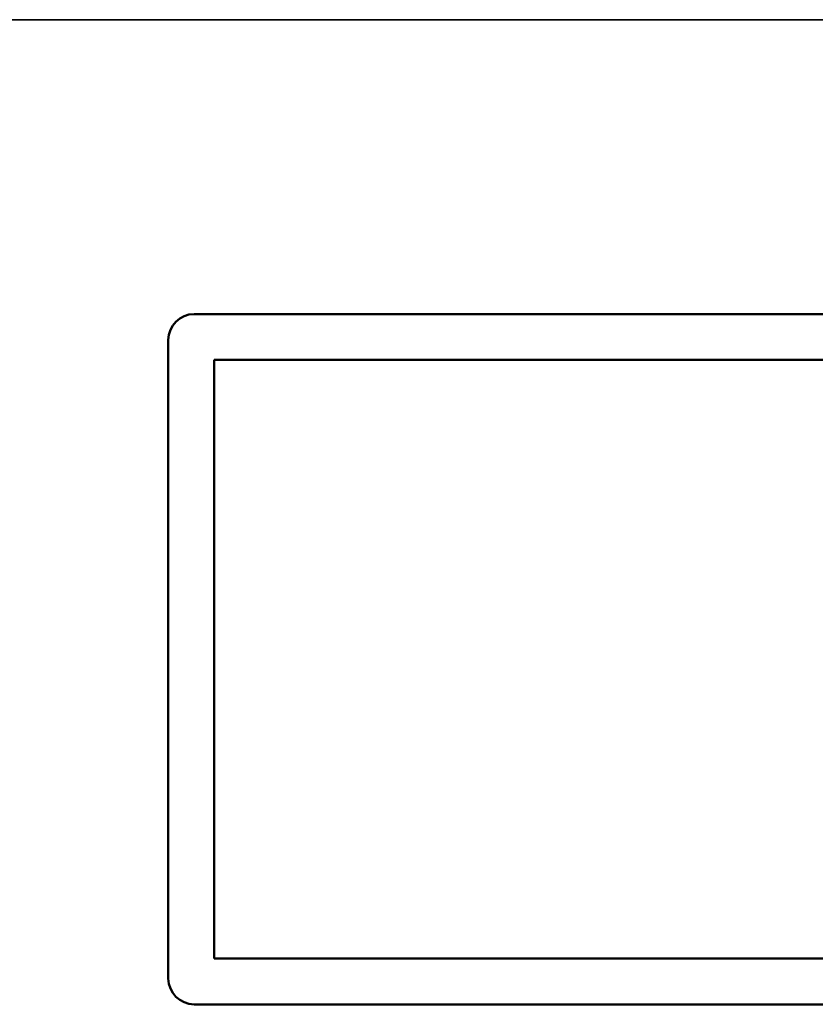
# Model space of a CAD drawing. Header units: inches. Extents: x 1.9 to 64.4, y 1.6 to 69.2.
# Tile 16 of 195: x 56.253 to 57.175, y 9.604 to 10.745. Entities that reach past the tile are written whole.
import ezdxf

# ---------------------------------------------------------------- set-up
doc = ezdxf.new("R2010")
doc.units = ezdxf.units.IN
doc.header["$MEASUREMENT"] = 0
doc.layers.add('Visible (ANSI)', color=7, linetype='Continuous', lineweight=50)
doc.layers.add('Visible Narrow (ANSI)', color=7, linetype='Continuous', lineweight=35)

msp = doc.modelspace()

# ---------------------------------------------------------------- linework, layer by layer
at = {"layer": 'Visible (ANSI)'}
for p, q in [((56.455, 10.404), (58.095, 10.404)), ((56.425, 9.634), (56.425, 10.374)), ((56.4781, 10.351), (58.0719, 10.351)), ((56.4781, 9.6571), (56.4781, 10.351)), ((58.0719, 9.6571), (56.4781, 9.6571)), ((58.095, 9.604), (56.455, 9.604))]:
    msp.add_line(p, q, dxfattribs=at)
for centre, start, end in [((56.455, 10.374), 90, 180), ((56.455, 9.634), 180, 270)]:
    msp.add_arc(centre, 0.03, start, end, dxfattribs=at)
at = {"layer": 'Visible Narrow (ANSI)'}
msp.add_line((21.685, 10.7452), (58.875, 10.7452), dxfattribs=at)

doc.saveas('drawing.dxf')
